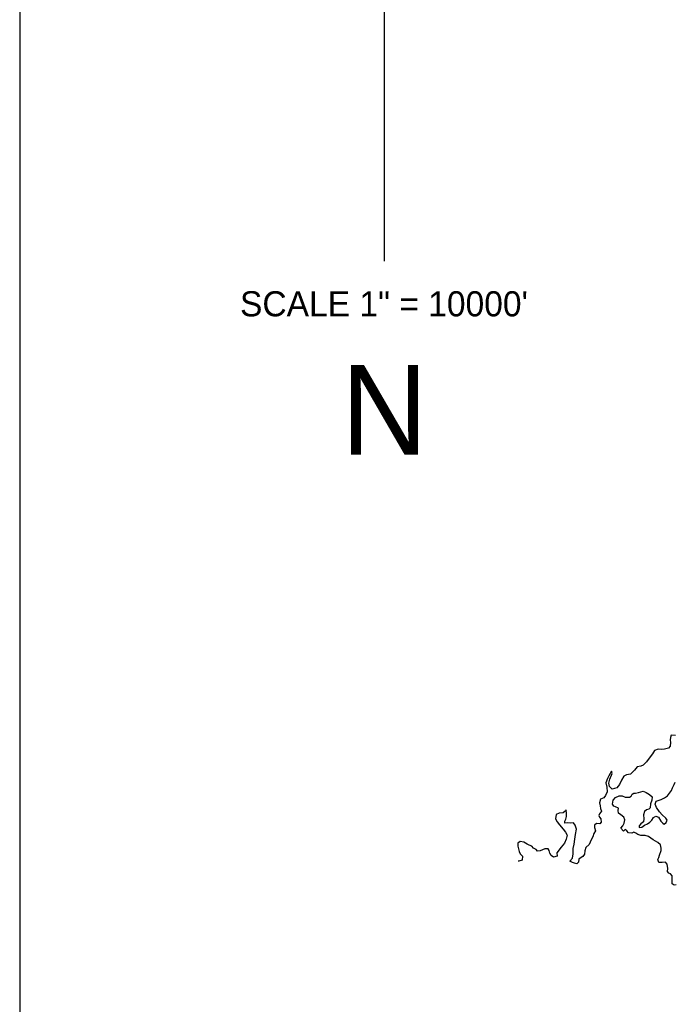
# Model space of a CAD drawing. Extents: x 192051 to 352051, y 710978 to 817615.
# Tile 5 of 9: x 192051 to 210295, y 762744 to 790180. Entities that reach past the tile are written whole.
import ezdxf
from ezdxf.enums import TextEntityAlignment as Align

# ---------------------------------------------------------------- set-up
doc = ezdxf.new("R2010")
doc.units = 0
doc.header["$LTSCALE"] = 1200
for name, color, linetype in [('BORDER', 1, 'CONTINUOUS'), ('TEXT', 7, 'CONTINUOUS'), ('WATER', 4, 'CONTINUOUS')]:
    doc.layers.add(name, color=color, linetype=linetype)

msp = doc.modelspace()

# ---------------------------------------------------------------- linework, layer by layer
at = {"layer": 'BORDER', "color": 0}
msp.add_lwpolyline([(192051.435203, 712615.146407), (352051.435203, 712615.146407), (352051.435203, 817615.146407), (192051.435203, 817615.146407)], close=True, dxfattribs=at)
at = {"layer": 'TEXT', "color": 0}
msp.add_line((202206.806348, 795159.516294), (202206.806348, 783450.479098), dxfattribs=at)
at = {"layer": 'WATER', "color": 0}
for points in [[(210330.831833, 770230.212678), (210205.300978, 770239.411782), (210188.170386, 770180.915224), (210179.357078, 770113.991155), (210187.233452, 770038.58446), (210178.199689, 769938.170799), (210135.951903, 769879.839583), (210018.572991, 769855.493982), (209951.538694, 769847.562494), (209842.752635, 769856.651371), (209742.008291, 769815.450747), (209691.167652, 769723.685053), (209589.872171, 769598.76045), (209522.231622, 769498.732585), (209429.528994, 769407.24246), (209362.384469, 769382.566176), (209261.750353, 769358.110348), (209185.79252, 769266.509995), (209126.855053, 769216.661404), (209076.234869, 769158.385301), (208967.228355, 769133.984587), (208891.656318, 769100.991019), (208823.960656, 768992.590757), (208764.527164, 768867.390585), (208696.941729, 768775.735118), (208562.762908, 768743.127347), (208487.852237, 768810.602554), (208471.713693, 768902.809158), (208497.602479, 769019.857388), (208565.628824, 769178.492038), (208540.897427, 769237.264164), (208507.022039, 769178.877834), (208473.091537, 769112.119106), (208430.733524, 769037.043094), (208388.044828, 768911.732694), (208412.390428, 768794.353782), (208428.253404, 768660.285188), (208377.357651, 768560.147096), (208326.682353, 768493.498596), (208234.365521, 768460.615256), (208208.586962, 768360.311822), (208224.78062, 768276.477615), (208241.029392, 768201.015807), (208265.650562, 768125.498884), (208214.920151, 768050.477986), (208189.527388, 768008.781338), (208205.941501, 767958.436723), (208247.472808, 767907.926767), (208255.238954, 767815.775276), (208221.473794, 767774.133742), (208129.432531, 767783.112391), (208070.495063, 767733.2638), (208070.054153, 767666.284617), (208094.565095, 767574.022899), (208052.207081, 767498.946886), (208026.483636, 767407.015851), (207975.698111, 767323.622555), (207924.637017, 767198.367269), (207831.989502, 767115.249541), (207797.893659, 767023.373619), (207788.91501, 766931.332356), (207746.61211, 766864.628742), (207696.157267, 766831.469833), (207637.274913, 766789.99364), (207628.351377, 766706.324775), (207577.786307, 766656.42107), (207510.917352, 766673.606776), (207460.848306, 766699.054652), (207385.71718, 766733.040268), (207453.247501, 766816.323337), (207479.136287, 766933.371566), (207480.128335, 767084.074728), (207506.072236, 767209.495355), (207523.698852, 767343.343494), (207541.325468, 767477.191633), (207567.43471, 767627.729454), (207534.661597, 767736.791082), (207484.86812, 767804.100948), (207409.406311, 767787.852176), (207317.420162, 767805.203223), (207241.958353, 767788.954451), (207242.34415, 767847.561237), (207276.219538, 767905.947567), (207293.460358, 767981.18892), (207294.066609, 768073.285297), (207277.928065, 768165.491902), (207252.535302, 768123.795254), (207202.025346, 768082.263947), (207084.756662, 768074.663142), (207000.757114, 768033.35229), (206983.240725, 767916.248947), (207032.923975, 767832.194285), (207090.979622, 767748.08451), (207198.994088, 767621.782062), (207265.422134, 767537.617173), (207306.732986, 767453.617625), (207280.899313, 767344.941794), (207238.320844, 767236.37619), (207145.452874, 767119.768871), (207018.819744, 766961.520018), (207034.958288, 766869.313413), (206925.951774, 766844.912698), (206859.24816, 766887.215598), (206826.199479, 766954.415236), (206809.950707, 767029.877045), (206776.736684, 767071.95949), (206684.640307, 767072.565741), (206558.723656, 767023.158061), (206483.261847, 767006.909289), (206441.730541, 767057.419245), (206366.599415, 767091.404861), (206325.123222, 767150.287215), (206249.936982, 767175.900432), (206191.550652, 767209.775821), (206099.784957, 767260.616459), (205999.42641, 767278.022621), (205932.171658, 767236.601541), (205931.62052, 767152.877562), (205956.24169, 767077.36064), (205972.490462, 767001.898831), (205997.166745, 766934.754307), (206063.760132, 766875.706611), (206054.616141, 766758.548154), (205962.354423, 766734.037212), (205945.566831, 766732.469994)], [(210345.302275, 766068.855353), (210295.012774, 766060.813637), (210236.681558, 766103.061423), (210237.508264, 766228.647392), (210238.114516, 766320.743769), (210188.265925, 766379.681237), (210138.141765, 766396.756715), (210104.982856, 766447.211558), (210113.906392, 766530.880423), (210097.933189, 766648.204221), (210048.084598, 766707.141689), (209955.933107, 766699.375543), (209863.83673, 766699.981794), (209839.215561, 766775.498717), (209864.718551, 766833.940161), (209881.904257, 766900.809116), (209932.965351, 767026.064402), (209933.406261, 767093.043585), (209908.895319, 767185.305304), (209833.984648, 767252.780511), (209708.894704, 767328.958798), (209575.542589, 767421.936996), (209483.611553, 767447.660441), (209366.397983, 767448.432034), (209274.466947, 767474.155479), (209224.508128, 767516.348151), (209166.066685, 767541.851141), (209115.666956, 767517.06463), (209015.198181, 767517.725996), (208973.721988, 767576.60835), (208923.708056, 767610.428624), (208881.570497, 767568.842204), (208806.770054, 767653.062207), (208857.445352, 767719.710707), (208899.803365, 767794.786719), (208917.154412, 767886.772869), (208884.160845, 767962.344905), (208800.822662, 768021.502828), (208742.54656, 768072.123012), (208734.670186, 768147.529707), (208743.42838, 768206.081378), (208659.97997, 768248.494505), (208609.85581, 768265.569984), (208568.379617, 768324.452338), (208594.21329, 768433.128169), (208653.316099, 768508.093954), (208754.060443, 768549.294578), (208846.15682, 768548.688327), (208929.660344, 768514.647597), (209046.873914, 768513.876004), (209088.956359, 768547.090027), (209122.776633, 768597.103959), (209164.859078, 768630.317982), (209215.093465, 768629.987299), (209298.927672, 768646.180958), (209424.734095, 768678.843842), (209508.237619, 768644.803113), (209600.003313, 768593.962474), (209674.913984, 768526.487267), (209665.935335, 768434.446004), (209631.729264, 768325.825286), (209622.640387, 768217.039227), (209580.557942, 768183.825205), (209521.84093, 768167.466205), (209462.903462, 768117.617614), (209437.180016, 768025.686579), (209444.835935, 767916.790292), (209435.9124, 767833.121427), (209360.175022, 767775.010666), (209317.927236, 767716.679449), (209317.651667, 767674.81746), (209393.058362, 767682.693834), (209460.368228, 767732.487311), (209544.367776, 767773.798163), (209611.677642, 767823.59164), (209670.61511, 767873.440231), (209712.973123, 767948.516243), (209780.227875, 767989.937322), (209855.359001, 767955.951707), (209921.621705, 767846.669624), (209971.470296, 767787.732156), (210013.166944, 767762.339393), (210072.104412, 767812.187984), (210097.607402, 767870.629428), (210056.131209, 767929.511782), (209956.268686, 768022.269525), (209881.468243, 768106.489528), (209798.515857, 768224.254236), (209765.632517, 768316.571068), (209791.355962, 768408.502103), (209875.245282, 768433.068159), (209925.589897, 768449.482273), (210018.016957, 768499.110408), (210102.071618, 768548.793658), (210161.174428, 768623.759443), (210220.277237, 768698.725227), (210245.890455, 768773.911467), (210288.358696, 768865.732275), (210322.289198, 768932.491003)]]:
    msp.add_lwpolyline(points, dxfattribs=at)

# ---------------------------------------------------------------- texts
at = {"layer": 'TEXT', "color": 0}
for s, height, p in [('SCALE 1" = 10000\'', 699.43986, (202204.145637, 781913.908635)), ('N', 2497.9995, (202219.130664, 778057.05587))]:
    msp.add_text(s, height=height, dxfattribs=at).set_placement(p, align=Align.CENTER)

doc.saveas('drawing.dxf')
